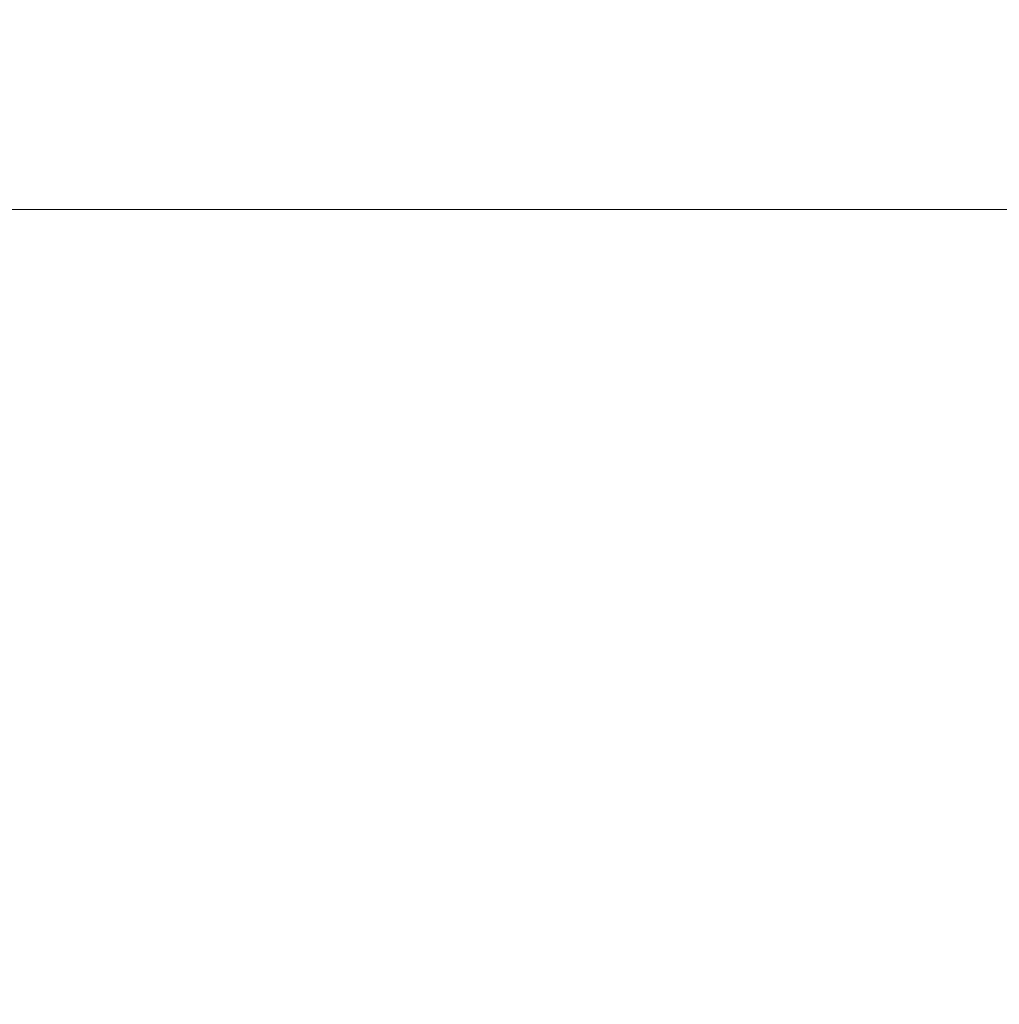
# Model space of a CAD drawing. Header units: inches. Extents: x -263 to 530, y -1 to 602.
# Tile 63 of 256: x -197.9926 to -197.9801, y 134.9899 to 135.0024. Entities that reach past the tile are written whole.
import ezdxf

# ---------------------------------------------------------------- set-up
doc = ezdxf.new("R2010")
doc.units = ezdxf.units.IN
doc.header["$MEASUREMENT"] = 0
doc.layers.add('A-WALL', color=113, linetype='Continuous', lineweight=13)

msp = doc.modelspace()

# ---------------------------------------------------------------- meshes
at = {"layer": 'A-WALL'}
mesh = msp.add_polyface(dxfattribs=at)
corners = [(-197.500008, 135, 128.000004), (-198, 135, 128.000004), (-198, 183.500004, 128.000004), (-197.500008, 183.500004, 128.000004)]
mesh.append_faces([[corners[k] for k in face] for face in [(0, 1, 2, 3)]])
mesh = msp.add_polyface(dxfattribs=at)
corners = [(-197.500008, 183.500004, 132.999996), (-198, 183.500004, 132.999996), (-198, 135, 132.999996), (-197.500008, 135, 132.999996)]
mesh.append_faces([[corners[k] for k in face] for face in [(0, 1, 2, 3)]])
mesh = msp.add_polyface(dxfattribs=at)
corners = [(-198, 135, 128.000004), (-198, 135, 132.999996), (-189.249996, 135, 132.999996), (-189.249996, 135, 128.000004)]
mesh.append_faces([[corners[k] for k in face] for face in [(0, 1, 2, 3)]])
mesh = msp.add_polyface(dxfattribs=at)
corners = [(-189.249996, 135, 128.000004), (-189.249996, 134.499996, 128.000004), (-198, 134.499996, 128.000004), (-198, 135, 128.000004)]
mesh.append_faces([[corners[k] for k in face] for face in [(0, 1, 2, 3)]])
mesh = msp.add_polyface(dxfattribs=at)
corners = [(-198, 135, 132.999996), (-198, 134.499996, 132.999996), (-189.249996, 134.499996, 132.999996), (-189.249996, 135, 132.999996)]
mesh.append_faces([[corners[k] for k in face] for face in [(0, 1, 2, 3)]])
mesh = msp.add_polyface(dxfattribs=at)
corners = [(-197.500008, 135, 132.999996), (-198, 135, 132.999996), (-198, 135, 128.000004), (-197.500008, 135, 128.000004)]
mesh.append_faces([[corners[k] for k in face] for face in [(0, 1, 2, 3)]])

doc.saveas('drawing.dxf')
